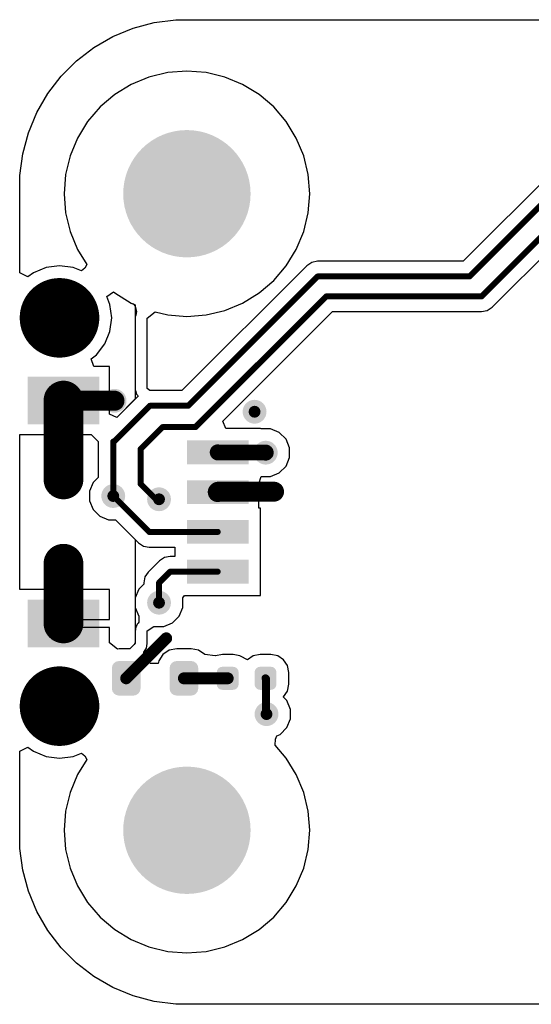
# Model space of a CAD drawing. Header units: inches. Extents: x 0.3 to 40.7, y 0.3 to 25.1.
# Tile 1 of 3: x 0.3 to 13.2, y 0.3 to 25.1. Entities that reach past the tile are written whole.
import ezdxf

# ---------------------------------------------------------------- set-up
doc = ezdxf.new("R2010")
doc.units = ezdxf.units.IN
for name, color, linetype in [('Pad Holes', 156, 'Continuous'), ('TOP', 1, 'Continuous'), ('Via Holes', 16, 'Continuous')]:
    doc.layers.add(name, color=color, linetype=linetype)

# ---------------------------------------------------------------- blocks, each defined once
blk = doc.blocks.new('F_____________1___F_________1_1674')
at = {"layer": 'TOP'}
h = blk.add_hatch(color=1, dxfattribs=at)
edge = h.paths.add_edge_path()
edge.add_arc((0, 0), 0.499999, 0, 360)
for points, const_width in [([(0.499999, 0, 1), (-0.499999, 0, 1)], 1.00000054), ([(-0.7499985, 0, 1), (-0.2499995, 0, 1)], 0.499999), ([(0.2499995, 0, 1), (0.7499985, 0, 1)], 0.499999)]:
    blk.add_lwpolyline(points, format="xyb", close=True, dxfattribs=dict(at, const_width=const_width))
blk = doc.blocks.new('F_____________1___F_________1_1675')
at = {"layer": 'TOP'}
h = blk.add_hatch(color=1, dxfattribs=at)
edge = h.paths.add_edge_path()
edge.add_arc((0, 0), 0.499999, 0, 360)
for points, const_width in [([(0.499999, 0, 1), (-0.499999, 0, 1)], 1.00000054), ([(-0.7499985, 0, 1), (-0.2499995, 0, 1)], 0.499999), ([(0.2499995, 0, 1), (0.7499985, 0, 1)], 0.499999)]:
    blk.add_lwpolyline(points, format="xyb", close=True, dxfattribs=dict(at, const_width=const_width))
blk = doc.blocks.new('SM04B_SRSS_TB_LF__SN__F_________1_1677')
at = {"layer": 'TOP'}
for points in [[(-3.39999701, 2.83750131), (-2.19999687, 2.83750131), (-2.19999687, 1.03750237), (-3.39999701, 1.03750237)], [(2.20000195, 2.83750131), (3.40000209, 2.83750131), (3.40000209, 1.03750237), (2.20000195, 1.03750237)], [(-1.7999964, -1.16249958), (-1.1999976, -1.16249958), (-1.1999976, -2.71249902), (-1.7999964, -2.71249902)], [(-0.7999984, -1.16249958), (-0.1999996, -1.16249958), (-0.1999996, -2.71249902), (-0.7999984, -2.71249902)], [(0.20000468, -1.16249958), (0.80000348, -1.16249958), (0.80000348, -2.71249902), (0.20000468, -2.71249902)], [(1.20000522, -1.16249958), (1.80000402, -1.16249958), (1.80000402, -2.71249902), (1.20000522, -2.71249902)]]:
    blk.add_hatch(color=1, dxfattribs=at).paths.add_polyline_path(points)
blk = doc.blocks.new('LEDC1608X80N_AK_1679')
at = {"layer": 'TOP'}
h = blk.add_hatch(color=1, dxfattribs=at)
edge = h.paths.add_edge_path()
edge.add_arc((-0.54499891, -0.2549982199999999), 0.17999964, 270, 360)
edge.add_line((-0.36499927, -0.2549982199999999), (-0.36499927, 0.2550033))
edge.add_arc((-0.54499891, 0.2550033), 0.17999964, 0, 90)
edge.add_line((-0.54499891, 0.4350029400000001), (-0.9050007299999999, 0.4350029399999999))
edge.add_arc((-0.9050007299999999, 0.2550032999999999), 0.17999964, 90, 180)
edge.add_line((-1.08500037, 0.2550032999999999), (-1.08500037, -0.2549982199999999))
edge.add_arc((-0.9050007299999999, -0.25499822), 0.17999964, 180, 270)
edge.add_line((-0.9050007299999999, -0.43499786), (-0.54499891, -0.43499786))
h = blk.add_hatch(color=1, dxfattribs=at)
edge = h.paths.add_edge_path()
edge.add_arc((0.54499891, 0.2549982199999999), 0.17999964, 90, 180)
edge.add_line((0.36499927, 0.2549982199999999), (0.36499927, -0.2550032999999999))
edge.add_arc((0.54499891, -0.2550033), 0.17999964, 180, 270)
edge.add_line((0.54499891, -0.4350029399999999), (0.9050007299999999, -0.4350029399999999))
edge.add_arc((0.9050007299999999, -0.2550033), 0.17999964, 270, 360)
edge.add_line((1.08500037, -0.2550033), (1.08500037, 0.2549982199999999))
edge.add_arc((0.9050007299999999, 0.2549982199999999), 0.17999964, 0, 90)
edge.add_line((0.9050007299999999, 0.43499786), (0.54499891, 0.43499786))
blk = doc.blocks.new('RES_0402_1680')
at = {"layer": 'TOP'}
h = blk.add_hatch(color=1, dxfattribs=at)
edge = h.paths.add_edge_path()
edge.add_arc((-0.34025205, -0.14975078), 0.14024864, 270, 360)
edge.add_line((-0.20000341, -0.14975078), (-0.20000341, 0.14975078))
edge.add_arc((-0.34025205, 0.14975078), 0.14024864, 0, 90)
edge.add_line((-0.34025205, 0.28999942), (-0.60975367, 0.28999942))
edge.add_arc((-0.60975367, 0.14975078), 0.14024864, 90, 180)
edge.add_line((-0.75000231, 0.14975078), (-0.75000231, -0.14975078))
edge.add_arc((-0.60975367, -0.14975078), 0.14024864, 180, 270)
edge.add_line((-0.60975367, -0.28999942), (-0.34025205, -0.28999942))
h = blk.add_hatch(color=1, dxfattribs=at)
edge = h.paths.add_edge_path()
edge.add_arc((0.34024697, 0.14974824), 0.14024864, 90, 180)
edge.add_line((0.19999833, 0.14974824), (0.19999833, -0.14975332))
edge.add_arc((0.34024697, -0.14975332), 0.14024864, 180, 270)
edge.add_line((0.34024697, -0.29000196), (0.6097485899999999, -0.29000196))
edge.add_arc((0.6097485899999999, -0.14975332), 0.14024864, 270, 360)
edge.add_line((0.74999723, -0.14975332), (0.74999723, 0.14974824))
edge.add_arc((0.6097485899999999, 0.14974824), 0.14024864, 0, 90)
edge.add_line((0.6097485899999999, 0.28999688), (0.34024697, 0.28999688))

msp = doc.modelspace()

# ---------------------------------------------------------------- hatches: boundary and pattern name
at = {"layer": 'Pad Holes'}
h = msp.add_hatch(color=7, dxfattribs=at)
edge = h.paths.add_edge_path()
edge.add_arc((4.500013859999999, 20.68000944), 1.59999934, 0, 360)
h = msp.add_hatch(color=7, dxfattribs=at)
edge = h.paths.add_edge_path()
edge.add_arc((4.500013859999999, 4.68001096), 1.59999934, 0, 360)
at = {"layer": 'TOP'}
h = msp.add_hatch(color=1, dxfattribs=at)
edge = h.paths.add_edge_path()
edge.add_arc((4.500013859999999, 20.68000944), 1.49999954, 0, 360)
h = msp.add_hatch(color=1, dxfattribs=at)
edge = h.paths.add_edge_path()
edge.add_arc((2.6827607, 15.47495508), 0.2999994, 0, 360)
h = msp.add_hatch(color=1, dxfattribs=at)
edge = h.paths.add_edge_path()
edge.add_arc((6.200000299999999, 15.20000008), 0.2999994, 0, 360)
h = msp.add_hatch(color=1, dxfattribs=at)
edge = h.paths.add_edge_path()
edge.add_arc((6.48088366, 14.17149566), 0.2999994, 0, 360)
h = msp.add_hatch(color=1, dxfattribs=at)
edge = h.paths.add_edge_path()
edge.add_arc((2.65002518, 13.08165786), 0.2999994, 0, 360)
h = msp.add_hatch(color=1, dxfattribs=at)
edge = h.paths.add_edge_path()
edge.add_arc((3.80000002, 12.9999994), 0.2999994, 0, 360)
h = msp.add_hatch(color=1, dxfattribs=at)
edge = h.paths.add_edge_path()
edge.add_arc((3.80000002, 10.39999952), 0.2999994, 0, 360)
h = msp.add_hatch(color=1, dxfattribs=at)
edge = h.paths.add_edge_path()
edge.add_arc((6.4999997, 7.600000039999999), 0.2999994, 0, 360)
h = msp.add_hatch(color=1, dxfattribs=at)
edge = h.paths.add_edge_path()
edge.add_arc((4.500013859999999, 4.68001096), 1.49999954, 0, 360)
at = {"layer": 'Via Holes'}
h = msp.add_hatch(color=7, dxfattribs=at)
edge = h.paths.add_edge_path()
edge.add_arc((2.6827607, 15.47495508), 0.1499997, 0, 360)
h = msp.add_hatch(color=7, dxfattribs=at)
edge = h.paths.add_edge_path()
edge.add_arc((6.200000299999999, 15.20000008), 0.1499997, 0, 360)
h = msp.add_hatch(color=7, dxfattribs=at)
edge = h.paths.add_edge_path()
edge.add_arc((6.48088366, 14.17149566), 0.1499997, 0, 360)
h = msp.add_hatch(color=7, dxfattribs=at)
edge = h.paths.add_edge_path()
edge.add_arc((2.65002518, 13.08165786), 0.1499997, 0, 360)
h = msp.add_hatch(color=7, dxfattribs=at)
edge = h.paths.add_edge_path()
edge.add_arc((3.80000002, 12.9999994), 0.1499997, 0, 360)
h = msp.add_hatch(color=7, dxfattribs=at)
edge = h.paths.add_edge_path()
edge.add_arc((3.80000002, 10.39999952), 0.1499997, 0, 360)
h = msp.add_hatch(color=7, dxfattribs=at)
edge = h.paths.add_edge_path()
edge.add_arc((6.4999997, 7.600000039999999), 0.1499997, 0, 360)

# ---------------------------------------------------------------- linework, layer by layer
at = {"layer": 'TOP'}
for p, q in [((3.68002312, 24.98238336), (4.22511982, 25.05414852)), ((4.22511982, 25.05414852), (4.50001132, 25.05414598)), ((4.50001132, 25.05414598), (15.72498506, 25.05415106)), ((2.64101072, 24.62968912), (3.14894722, 24.84008494)), ((3.14894722, 24.84008494), (3.68002312, 24.98238336)), ((2.16487756, 24.35479508), (2.64101072, 24.62968912)), ((1.72869352, 24.02009928), (2.16487756, 24.35479508)), ((1.33992112, 23.63132688), (1.72869352, 24.02009928)), ((4.500013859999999, 23.76451686), (4.01749006, 23.72654132)), ((4.982537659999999, 23.72654132), (4.500013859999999, 23.76451686)), ((1.00522786, 23.19514284), (1.33992112, 23.63132688)), ((3.54684838, 23.61354942), (3.0996763, 23.428325)), ((4.01749006, 23.72654132), (3.54684838, 23.61354942)), ((5.453179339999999, 23.61354942), (4.982537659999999, 23.72654132)), ((5.90035142, 23.428325), (5.453179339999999, 23.61354942)), ((3.0996763, 23.428325), (2.68698472, 23.17542736)), ((6.313043, 23.17542736), (5.90035142, 23.428325)), ((0.7303389, 22.71901984), (1.00522786, 23.19514284)), ((2.68698472, 23.17542736), (2.31893872, 22.86108458)), ((6.681089, 22.86108458), (6.313043, 23.17542736)), ((2.31893872, 22.86108458), (2.00459594, 22.49303858)), ((6.99543178, 22.49303858), (6.681089, 22.86108458)), ((0.5199379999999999, 22.21107572), (0.7303389, 22.71901984)), ((2.00459594, 22.49303858), (1.7516983, 22.080347)), ((7.248329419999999, 22.080347), (6.99543178, 22.49303858)), ((0.37763958, 21.68002014), (0.5199379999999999, 22.21107572)), ((1.7516983, 22.080347), (1.56647388, 21.63317492)), ((7.43355384, 21.63317492), (7.248329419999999, 22.080347)), ((14.72964288, 22.27035678), (11.44163066, 18.98234456)), ((0.30587696, 21.13491582), (0.37763958, 21.68002014)), ((1.56647388, 21.63317492), (1.45348198, 21.16253324)), ((7.546545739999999, 21.16253324), (7.43355384, 21.63317492)), ((0.30587696, 20.86002178), (0.30587696, 21.13491582)), ((1.45348198, 21.16253324), (1.41550644, 20.68000944)), ((7.58452128, 20.68000944), (7.546545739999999, 21.16253324)), ((0.30587696, 18.68791538), (0.30587696, 20.86002178)), ((12.1703592, 17.8283743), (15.15964202, 20.81765712)), ((1.41550644, 20.68000944), (1.45348198, 20.19748564)), ((7.546545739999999, 20.19748564), (7.58452128, 20.68000944)), ((1.45348198, 20.19748564), (1.56647388, 19.72684396)), ((7.43355384, 19.72684396), (7.546545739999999, 20.19748564)), ((1.56647388, 19.72684396), (1.7516983, 19.27967188)), ((7.248329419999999, 19.27967188), (7.43355384, 19.72684396)), ((1.7516983, 19.27967188), (1.984248, 18.90018572)), ((6.99543178, 18.8669803), (7.248329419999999, 19.27967188)), ((0.9606330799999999, 18.82656128), (0.64439292, 18.69557094)), ((1.29999994, 18.87123988), (0.9606330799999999, 18.82656128)), ((1.6393668, 18.82656128), (1.29999994, 18.87123988)), ((1.85206894, 18.7384563), (1.6393668, 18.82656128)), ((1.984248, 18.90018572), (1.932432, 18.8061727)), ((7.511879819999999, 18.8703585), (4.37293512, 15.7314138)), ((6.681089, 18.4989343), (6.99543178, 18.8669803)), ((7.635920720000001, 18.95324124), (7.511879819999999, 18.8703585)), ((7.782237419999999, 18.98234456), (7.635920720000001, 18.95324124)), ((11.44163066, 18.98234456), (7.782237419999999, 18.98234456)), ((0.5058791, 18.58928464), (0.30587696, 18.68791538)), ((0.64439292, 18.69557094), (0.5058791, 18.58928464)), ((1.932432, 18.8061727), (1.85206894, 18.7384563)), ((6.313043, 18.18459152), (6.681089, 18.4989343)), ((2.4863806, 18.09290768), (2.65278108, 18.21380406)), ((2.4863806, 18.09290768), (2.65278108, 18.21380406)), ((2.56653538, 17.8993927), (2.4863806, 18.09290768)), ((2.56653538, 17.8993927), (2.4863806, 18.09290768)), ((2.65278108, 18.21380406), (2.68698472, 18.18459152)), ((2.65278108, 18.21380406), (2.68698472, 18.18459152)), ((2.68698472, 18.18459152), (3.0996763, 17.93169388)), ((2.68698472, 18.18459152), (3.0996763, 17.93169388)), ((5.90035142, 17.93169388), (6.313043, 18.18459152)), ((2.61121398, 17.56002584), (2.56653538, 17.8993927)), ((2.61121398, 17.56002584), (2.56653538, 17.8993927)), ((3.0996763, 17.93169388), (3.15444378, 17.90900914)), ((3.0996763, 17.93169388), (3.20001392, 17.89013186)), ((3.15444378, 17.90900914), (3.16923166, 17.89601958)), ((3.16923166, 17.89601958), (3.19669922, 17.84959092)), ((3.19669922, 17.84959092), (3.23265546, 17.7225452)), ((3.20001392, 17.89013186), (3.20001392, 15.52071318)), ((5.453179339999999, 17.74646946), (5.90035142, 17.93169388)), ((12.0463183, 17.74549156), (12.1703592, 17.8283743)), ((3.21511168, 17.62651034), (3.202132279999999, 17.58657138)), ((3.202132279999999, 17.58657138), (3.20355976, 17.5684434)), ((3.2232981, 17.6676685), (3.21511168, 17.62651034)), ((3.23265546, 17.7225452), (3.2232981, 17.6676685)), ((3.505890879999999, 17.55061768), (3.70589302, 17.70828564)), ((3.70589302, 17.70828564), (4.01749006, 17.63347756)), ((4.01749006, 17.63347756), (4.500013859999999, 17.59550202)), ((4.500013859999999, 17.59550202), (4.982537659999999, 17.63347756)), ((4.982537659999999, 17.63347756), (5.453179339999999, 17.74646946)), ((5.40550862, 14.964791), (8.15710586, 17.71638824)), ((8.15710586, 17.71638824), (11.9000016, 17.71638824)), ((11.9000016, 17.71638824), (12.0463183, 17.74549156)), ((2.56653538, 17.22065898), (2.61121398, 17.56002584)), ((2.56653538, 17.22065898), (2.61121398, 17.56002584)), ((3.20355976, 17.5684434), (3.20001392, 17.55061768)), ((3.20001392, 17.55061768), (3.20001392, 15.78327806)), ((3.505890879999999, 15.78327806), (3.505890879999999, 17.55061768)), ((2.43554504, 16.90441882), (2.56653538, 17.22065898)), ((2.43554504, 16.90441882), (2.56653538, 17.22065898)), ((2.22716852, 16.63285726), (2.43554504, 16.90441882)), ((2.22716852, 16.63285726), (2.43554504, 16.90441882)), ((2.09834988, 16.53401062), (2.22716852, 16.63285726)), ((2.09834988, 16.53401062), (2.22716852, 16.63285726)), ((2.16624154, 16.33401102), (2.09834988, 16.53401062)), ((2.16624154, 16.33401102), (2.09834988, 16.53401062)), ((2.55349756, 16.33401102), (2.16624154, 16.33401102)), ((2.55349756, 16.33401102), (2.16624154, 16.33401102)), ((2.55349756, 15.58001202), (2.55349756, 16.33401102)), ((2.55349756, 15.58001202), (2.55349756, 16.33401102)), ((3.27225406, 15.59295332), (2.73827494, 15.0589742)), ((3.20001392, 15.78327806), (3.20297302, 15.76840382)), ((3.20297302, 15.76840382), (3.20148458, 15.75329336)), ((3.20148458, 15.75329336), (3.2145351, 15.71027592)), ((3.2145351, 15.71027592), (3.2232981, 15.6662247)), ((3.2232981, 15.6662247), (3.23172582, 15.65360852)), ((3.23172582, 15.65360852), (3.23613272, 15.63908734)), ((3.23613272, 15.63908734), (3.2646366, 15.60435284)), ((3.2646366, 15.60435284), (3.27225406, 15.59295332)), ((3.56908862, 15.7314138), (3.505890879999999, 15.78327806)), ((4.37293512, 15.7314138), (3.56908862, 15.7314138)), ((1.29949956, 14.62601342), (1.29949956, 15.48001222)), ((1.29949956, 15.48001222), (1.39949936, 15.48001222)), ((1.29949956, 14.62601342), (1.29949956, 15.48001222)), ((1.29949956, 15.48001222), (1.39949936, 15.48001222)), ((1.39949936, 15.48001222), (1.39949936, 15.58001202)), ((1.39949936, 15.58001202), (2.55349756, 15.58001202)), ((1.39949936, 15.48001222), (1.39949936, 15.58001202)), ((1.39949936, 15.58001202), (2.55349756, 15.58001202)), ((2.55349756, 15.38001242), (1.49949916, 15.38001242)), ((1.49949916, 15.38001242), (1.49949916, 14.62601342)), ((2.55349756, 15.38001242), (1.49949916, 15.38001242)), ((1.49949916, 15.38001242), (1.49949916, 14.62601342)), ((2.55349756, 15.13550948), (2.55349756, 15.38001242)), ((2.55349756, 15.13550948), (2.55349756, 15.38001242)), ((3.20001392, 15.52071318), (2.73827494, 15.0589742)), ((2.73827494, 15.0589742), (2.55349756, 15.13550948)), ((2.73827494, 15.0589742), (2.55349756, 15.13550948)), ((5.4820439, 14.78001362), (5.40550862, 14.964791)), ((0.3058795, 10.73401206), (0.30587696, 14.62601342)), ((0.30587696, 14.62601342), (1.29949956, 14.62601342)), ((0.3058795, 10.73401206), (0.30587696, 14.62601342)), ((0.30587696, 14.62601342), (1.29949956, 14.62601342)), ((1.49949916, 14.62601342), (2.09877152, 14.62601342)), ((1.49949916, 14.62601342), (2.09877152, 14.62601342)), ((2.09877152, 14.62601342), (2.26768152, 14.45000666)), ((2.09877152, 14.62601342), (2.26768152, 14.45000666)), ((6.34949962, 14.78001362), (5.4820439, 14.78001362)), ((6.34949962, 14.77953864), (6.34949962, 14.78001362)), ((6.36153922, 14.77149446), (6.34949962, 14.77953864)), ((6.60023064, 14.77149446), (6.36153922, 14.77149446)), ((6.820755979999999, 14.68015098), (6.60023064, 14.77149446)), ((6.98953898, 14.51136798), (6.820755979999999, 14.68015098)), ((2.26768152, 14.45000666), (2.26768152, 13.54784184)), ((2.26768152, 14.45000666), (2.26768152, 13.54784184)), ((7.08088246, 14.29084264), (6.98953898, 14.51136798)), ((7.08088246, 14.05214868), (7.08088246, 14.29084264)), ((6.98953898, 13.83162334), (7.08088246, 14.05214868)), ((6.60023064, 13.57149686), (6.820755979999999, 13.66284034)), ((6.820755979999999, 13.66284034), (6.98953898, 13.83162334)), ((2.14136986, 13.42153018), (2.05002638, 13.20100484)), ((2.14136986, 13.42153018), (2.05002638, 13.20100484)), ((2.26768152, 13.54784184), (2.14136986, 13.42153018)), ((2.26768152, 13.54784184), (2.14136986, 13.42153018)), ((6.30350022, 13.38671948), (6.36153922, 13.57149686)), ((6.30350022, 13.28001408), (6.30350022, 13.38671948)), ((6.36153922, 13.57149686), (6.60023064, 13.57149686)), ((2.05002638, 13.20100484), (2.05002638, 12.96231088)), ((2.05002638, 13.20100484), (2.05002638, 12.96231088)), ((5.274500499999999, 13.08001448), (5.274500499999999, 13.28001408)), ((5.274500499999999, 13.28001408), (6.30350022, 13.28001408)), ((2.05002638, 12.96231088), (2.14136986, 12.74178554)), ((2.05002638, 12.96231088), (2.14136986, 12.74178554)), ((6.30350022, 13.08001448), (5.274500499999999, 13.08001448)), ((6.30350022, 12.78001), (6.30350022, 13.08001448)), ((2.14136986, 12.74178554), (2.31015286, 12.57300254)), ((2.14136986, 12.74178554), (2.31015286, 12.57300254)), ((6.34949962, 12.78001), (6.30350022, 12.78001)), ((6.34949962, 11.5800124), (6.34949962, 12.78001)), ((2.31015286, 12.57300254), (2.5306782, 12.48165906)), ((2.31015286, 12.57300254), (2.5306782, 12.48165906)), ((2.5306782, 12.48165906), (2.70930878, 12.48165906)), ((2.5306782, 12.48165906), (2.70930878, 12.48165906)), ((2.70930878, 12.48165906), (3.28331576, 11.90765208)), ((2.70930878, 12.48165906), (3.20001392, 11.99095392)), ((3.20001392, 11.99095392), (3.20001392, 10.51937698)), ((3.28331576, 11.90765208), (3.40735666, 11.82476934)), ((3.40735666, 11.82476934), (3.553673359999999, 11.79566602)), ((3.553673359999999, 11.79566602), (3.8949376, 11.79566602)), ((3.8949376, 11.79566602), (3.905001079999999, 11.79766754)), ((3.905001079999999, 11.79766754), (4.19950138, 11.79766754)), ((4.19950138, 11.79766754), (4.19950138, 11.56235686)), ((3.80965456, 11.4503708), (3.52964242, 11.17035866)), ((3.93369546, 11.53325354), (3.80965456, 11.4503708)), ((4.08001216, 11.56235686), (3.93369546, 11.53325354)), ((4.19950138, 11.56235686), (4.08001216, 11.56235686)), ((6.34949962, 10.5800144), (6.34949962, 11.5800124)), ((3.52964242, 11.17035866), (3.44675968, 11.04631776)), ((3.44675968, 11.04631776), (3.41765636, 10.90000106)), ((3.41765636, 10.90000106), (3.41765636, 10.8661835)), ((1.29949956, 10.73401206), (0.3058795, 10.73401206)), ((1.29949956, 10.73401206), (0.3058795, 10.73401206)), ((1.29949956, 9.88001326), (1.29949956, 10.73401206)), ((1.29949956, 9.88001326), (1.29949956, 10.73401206)), ((2.55349756, 10.73401206), (1.49949916, 10.73401206)), ((1.49949916, 10.73401206), (1.49949916, 9.98001306)), ((2.55349756, 10.73401206), (1.49949916, 10.73401206)), ((1.49949916, 10.73401206), (1.49949916, 9.98001306)), ((2.55349756, 9.98001306), (2.55349756, 10.73401206)), ((2.55349756, 9.98001306), (2.55349756, 10.73401206)), ((3.291344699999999, 10.73987184), (3.20000122, 10.5193465)), ((3.41765636, 10.8661835), (3.291344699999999, 10.73987184)), ((3.20001392, 10.51937698), (3.20000122, 10.5193465)), ((3.20000122, 10.5193465), (3.20000122, 10.28065254)), ((3.20000122, 10.5193465), (3.20000122, 10.28065254)), ((4.39999882, 10.51934396), (4.44053722, 10.5800144)), ((4.39999882, 10.28065254), (4.39999882, 10.51934396)), ((4.44053722, 10.5800144), (6.34949962, 10.5800144)), ((3.20000122, 10.28065254), (3.291344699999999, 10.06012974)), ((3.20000122, 10.28065254), (3.20001392, 10.28062206)), ((3.20001392, 10.28062206), (3.20001392, 9.37390302)), ((4.30865534, 10.0601272), (4.39999882, 10.28065254)), ((1.49949916, 9.98001306), (2.55349756, 9.98001306)), ((1.49949916, 9.98001306), (2.55349756, 9.98001306)), ((3.28960226, 9.908679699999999), (3.27286366, 9.883630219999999)), ((3.291344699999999, 10.06012974), (3.28960226, 9.908679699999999)), ((4.139872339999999, 9.8913442), (4.30865534, 10.0601272)), ((1.39949936, 9.88001326), (1.29949956, 9.88001326)), ((1.39949936, 9.88001326), (1.29949956, 9.88001326)), ((1.39949936, 9.78001346), (1.39949936, 9.88001326)), ((1.39949936, 9.78001346), (1.39949936, 9.88001326)), ((2.55349756, 9.78001346), (1.39949936, 9.78001346)), ((2.55349756, 9.78001346), (1.39949936, 9.78001346)), ((2.55349756, 9.39317908), (2.55349756, 9.78001346)), ((2.55349756, 9.39317908), (2.55349756, 9.78001346)), ((3.20588894, 9.72193128), (3.20001392, 9.692393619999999)), ((3.20001392, 9.692393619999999), (3.20001392, 9.40401472)), ((3.21742308, 9.77990932), (3.20588894, 9.752065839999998)), ((3.20588894, 9.752065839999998), (3.20588894, 9.72193128)), ((3.2232981, 9.809446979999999), (3.21742308, 9.77990932)), ((3.240031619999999, 9.83449138), (3.2232981, 9.809446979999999)), ((3.25156322, 9.86232978), (3.240031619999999, 9.83449138)), ((3.27286366, 9.883630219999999), (3.25156322, 9.86232978)), ((3.505890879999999, 9.692393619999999), (3.67218468, 9.80350846)), ((3.505890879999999, 9.37391572), (3.505890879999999, 9.692393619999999)), ((3.67218468, 9.80350846), (3.68065304, 9.80000072)), ((3.68065304, 9.80000072), (3.919347, 9.80000072)), ((3.919347, 9.80000072), (4.139872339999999, 9.8913442)), ((2.7534997, 9.23617406), (2.55349756, 9.39317908)), ((2.7534997, 9.23617406), (2.55349756, 9.39317908)), ((2.79500076, 9.24442906), (2.7534997, 9.23617406)), ((2.79500076, 9.24442906), (2.7534997, 9.23617406)), ((3.07053996, 9.24442906), (2.79500076, 9.24442906)), ((3.07053996, 9.24442906), (2.79500076, 9.24442906)), ((3.20001392, 9.37390302), (3.07053996, 9.24442906)), ((3.17871348, 9.35260258), (3.07053996, 9.24442906)), ((3.19447926, 9.37620172), (3.17871348, 9.35260258)), ((3.20001392, 9.40401472), (3.19447926, 9.37620172)), ((3.41630254, 9.15761694), (3.4826067, 9.25684966)), ((3.42212422, 9.09850352), (3.41630254, 9.15761694)), ((3.4826067, 9.25684966), (3.50589342, 9.37390302)), ((3.50589342, 9.37390302), (3.505890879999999, 9.37391572)), ((4.057713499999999, 9.207169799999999), (3.898940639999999, 9.10108162)), ((4.245000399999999, 9.244423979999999), (4.057713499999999, 9.207169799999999)), ((4.60499968, 9.244423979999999), (4.245000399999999, 9.244423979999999)), ((4.79228658, 9.207169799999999), (4.60499968, 9.244423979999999)), ((4.951056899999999, 9.10108416), (4.79228658, 9.207169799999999)), ((3.46789502, 9.06792192), (3.42212422, 9.09850352)), ((3.56381812, 8.924363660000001), (3.46789502, 9.06792192)), ((3.574590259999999, 8.870203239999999), (3.56381812, 8.924363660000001)), ((3.79285246, 8.94230876), (3.77850908, 8.870203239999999)), ((3.898940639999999, 9.10108162), (3.79285246, 8.94230876)), ((5.214071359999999, 9.0615389), (4.951056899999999, 9.10108416)), ((5.21847064, 9.06447768), (5.214071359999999, 9.0615389)), ((5.3902483, 9.098645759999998), (5.21847064, 9.06447768)), ((5.65974738, 9.098645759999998), (5.3902483, 9.098645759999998)), ((5.83152504, 9.06447768), (5.65974738, 9.098645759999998)), ((5.842449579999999, 9.05717772), (5.83152504, 9.06447768)), ((6.022850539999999, 8.96717028), (5.842449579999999, 9.05717772)), ((6.168471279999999, 9.064475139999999), (6.022850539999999, 8.96717028)), ((6.34024894, 9.09864322), (6.168471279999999, 9.064475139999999)), ((6.609748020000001, 9.09864322), (6.34024894, 9.09864322)), ((6.781525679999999, 9.064475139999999), (6.609748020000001, 9.09864322)), ((6.927148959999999, 8.96717028), (6.781525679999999, 9.064475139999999)), ((7.02445382, 8.821546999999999), (6.927148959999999, 8.96717028)), ((3.77850908, 8.870203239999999), (3.574590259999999, 8.870203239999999)), ((7.058621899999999, 8.64976934), (7.02445382, 8.821546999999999)), ((7.058621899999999, 8.35026778), (7.058621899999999, 8.64976934)), ((6.927151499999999, 8.03286938), (7.02445382, 8.17849012)), ((7.02445382, 8.17849012), (7.058621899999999, 8.35026778)), ((6.926120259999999, 8.022407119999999), (6.927151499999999, 8.03286938)), ((7.008655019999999, 7.93987236), (6.926120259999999, 8.022407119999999)), ((7.099998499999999, 7.71934702), (7.008655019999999, 7.93987236)), ((7.099998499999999, 7.48065306), (7.099998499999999, 7.71934702)), ((7.008655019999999, 7.26012772), (7.099998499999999, 7.48065306)), ((6.839872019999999, 7.091344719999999), (7.008655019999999, 7.26012772)), ((6.71388802, 6.822681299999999), (6.72271198, 6.96645546)), ((6.72271198, 6.96645546), (6.758774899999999, 7.057753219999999)), ((6.758774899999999, 7.057753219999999), (6.839872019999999, 7.091344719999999)), ((0.3058795, 6.6721101), (0.5058791, 6.770738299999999)), ((0.5058791, 6.770738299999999), (0.64439292, 6.664454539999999)), ((6.99543178, 6.4930401), (6.71388802, 6.822681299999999)), ((0.3058795, 4.50000116), (0.3058795, 6.6721101)), ((0.64439292, 6.664454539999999), (0.9606330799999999, 6.533464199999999)), ((0.9606330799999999, 6.533464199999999), (1.29999994, 6.4887856)), ((1.29999994, 6.4887856), (1.6393668, 6.533464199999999)), ((1.6393668, 6.533464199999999), (1.85207148, 6.621569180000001)), ((1.98425054, 6.459839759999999), (1.7516983, 6.08034852)), ((1.85207148, 6.621569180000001), (1.9324574, 6.553829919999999)), ((1.9324574, 6.553829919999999), (1.98425054, 6.459839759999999)), ((7.248329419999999, 6.08034852), (6.99543178, 6.4930401)), ((1.7516983, 6.08034852), (1.56647388, 5.63317644)), ((7.43355384, 5.63317644), (7.248329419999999, 6.08034852)), ((1.56647388, 5.63317644), (1.45348198, 5.16253476)), ((7.546545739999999, 5.16253476), (7.43355384, 5.63317644)), ((1.45348198, 5.16253476), (1.41550644, 4.68001096)), ((7.58452128, 4.68001096), (7.546545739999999, 5.16253476)), ((0.3058795, 4.22510458), (0.3058795, 4.50000116)), ((1.41550644, 4.68001096), (1.45348198, 4.19748716)), ((7.546545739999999, 4.19748716), (7.58452128, 4.68001096)), ((0.37764212, 3.68001296), (0.3058795, 4.22510458)), ((1.45348198, 4.19748716), (1.56647388, 3.72684548)), ((7.43355384, 3.72684548), (7.546545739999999, 4.19748716)), ((1.56647388, 3.72684548), (1.7516983, 3.2796734)), ((7.248329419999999, 3.2796734), (7.43355384, 3.72684548)), ((0.51994054, 3.1489396), (0.37764212, 3.68001296)), ((1.7516983, 3.2796734), (2.00459594, 2.86698182)), ((6.99543178, 2.86698182), (7.248329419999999, 3.2796734)), ((0.7303389, 2.64099802), (0.51994054, 3.1489396)), ((2.00459594, 2.86698182), (2.31893872, 2.49893582)), ((6.681089, 2.49893582), (6.99543178, 2.86698182)), ((1.00523294, 2.16486486), (0.7303389, 2.64099802)), ((2.31893872, 2.49893582), (2.68698472, 2.18459304)), ((6.313043, 2.18459304), (6.681089, 2.49893582)), ((1.33992112, 1.72869098), (1.00523294, 2.16486486)), ((2.68698472, 2.18459304), (3.0996763, 1.9316954)), ((5.90035142, 1.9316954), (6.313043, 2.18459304)), ((3.0996763, 1.9316954), (3.54684838, 1.74647098)), ((3.54684838, 1.74647098), (4.01749006, 1.63347908)), ((4.982537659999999, 1.63347908), (5.453179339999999, 1.74647098)), ((5.453179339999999, 1.74647098), (5.90035142, 1.9316954)), ((1.72870368, 1.33990842), (1.33992112, 1.72869098)), ((4.01749006, 1.63347908), (4.500013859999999, 1.59550354)), ((4.500013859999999, 1.59550354), (4.982537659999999, 1.63347908)), ((2.16488772, 1.00521516), (1.72870368, 1.33990842)), ((2.64101072, 0.7303261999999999), (2.16488772, 1.00521516)), ((3.1489523, 0.51992784), (2.64101072, 0.7303261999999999)), ((3.68002058, 0.37762942), (3.1489523, 0.51992784)), ((4.22511982, 0.3058668), (3.68002058, 0.37762942)), ((4.5000164, 0.3058642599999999), (4.22511982, 0.3058668)), ((15.72498252, 0.3058668), (4.5000164, 0.3058642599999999))]:
    msp.add_line(p, q, dxfattribs=at)
for points, const_width in [([(11.6000022, 18.6000009), (15.00000048, 21.99999918)], 0.1499997), ([(11.9000016, 18.0987319), (15.00127048, 21.20000078)], 0.1499997), ([(4.531306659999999, 15.34907014), (7.782237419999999, 18.6000009)], 0.1499997), ([(7.782237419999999, 18.6000009), (11.6000022, 18.6000009)], 0.1499997), ([(4.71300048, 14.81299806), (7.99873432, 18.0987319)], 0.1499997), ([(7.99873432, 18.0987319), (11.9000016, 18.0987319)], 0.1499997), ([(1.39949936, 13.49949802), (1.39949936, 15.48001222)], 1.00000054), ([(1.39949936, 15.48001222), (2.67770356, 15.48001222)], 0.499999), ([(2.67770356, 15.48001222), (2.6827607, 15.47495508)], 0.499999), ([(2.66002516, 14.44000922), (3.56908608, 15.34907014)], 0.1499997), ([(3.56908608, 15.34907014), (4.531306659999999, 15.34907014)], 0.1499997), ([(3.3370012, 14.26193998), (3.88805928, 14.81299806)], 0.1499997), ([(3.88805928, 14.81299806), (4.71300048, 14.81299806)], 0.1499997), ([(2.65002518, 13.08165786), (2.65002518, 14.4500092)], 0.1499997), ([(5.274500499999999, 14.18001482), (5.27876008, 14.17575524)], 0.3999992), ([(5.27876008, 14.17575524), (6.476624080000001, 14.17575524)], 0.3999992), ([(6.476624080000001, 14.17575524), (6.48088366, 14.17149566)], 0.3999992), ([(3.3370012, 13.38553076), (3.3370012, 14.26193998)], 0.1499997), ([(3.3370012, 13.38553076), (3.72253256, 12.9999994)], 0.1499997), ([(5.274500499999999, 13.18001428), (5.28449286, 13.19000664)], 0.499999), ([(5.28449286, 13.19000664), (6.69000694, 13.19000664)], 0.499999), ([(2.65002518, 13.08165786), (3.553673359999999, 12.17800968)], 0.1499997), ([(3.72253256, 12.9999994), (3.80000002, 12.9999994)], 0.1499997), ([(3.553673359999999, 12.17800968), (3.8949376, 12.17800968)], 0.1499997), ([(3.8949376, 12.17800968), (3.89693912, 12.1800112)], 0.1499997), ([(3.89693912, 12.1800112), (5.274500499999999, 12.1800112)], 0.1499997), ([(1.39949936, 9.88001326), (1.39949936, 11.37948194)], 1.00000054), ([(3.80000002, 10.90000106), (4.08001216, 11.1800132)], 0.1499997), ([(4.08001216, 11.1800132), (5.274500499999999, 11.1800132)], 0.1499997), ([(3.80000002, 10.39999952), (3.80000002, 10.90000106)], 0.1499997), ([(2.9750004, 8.50002618), (3.97998188, 9.50500766)], 0.2999994), ([(4.42500004, 8.5000211), (5.52499784, 8.5000211)], 0.2999994), ([(6.47500356, 8.50002364), (6.48750036, 8.487526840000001)], 0.1999996), ([(6.48750036, 7.612499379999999), (6.48750036, 8.487526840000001)], 0.1999996), ([(6.48750036, 7.612499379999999), (6.4999997, 7.600000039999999)], 0.1999996)]:
    msp.add_lwpolyline(points, dxfattribs=dict(at, const_width=const_width))
for points, const_width in [([(7.744736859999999, 18.6000009, 1), (7.81973798, 18.6000009, 1)], 0.07499858), ([(7.744736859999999, 18.6000009, 1), (7.81973798, 18.6000009, 1)], 0.07499858), ([(11.56250164, 18.6000009, 1), (11.63750276, 18.6000009, 1)], 0.07499858), ([(11.56250164, 18.6000009, 1), (11.63750276, 18.6000009, 1)], 0.07499858), ([(7.96123376, 18.0987319, 1), (8.036234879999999, 18.0987319, 1)], 0.07499858), ([(7.96123376, 18.0987319, 1), (8.036234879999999, 18.0987319, 1)], 0.07499858), ([(11.86250104, 18.0987319, 1), (11.93750216, 18.0987319, 1)], 0.07499858), ([(11.86250104, 18.0987319, 1), (11.93750216, 18.0987319, 1)], 0.07499858), ([(1.14949986, 15.48001222, 1), (1.64949886, 15.48001222, 1)], 0.499999), ([(1.27450088, 15.48001222, 1), (1.52449784, 15.48001222, 1)], 0.2499995), ([(2.55270508, 15.48001222, 1), (2.80270204, 15.48001222, 1)], 0.2499995), ([(2.55270508, 15.48001222, 1), (2.80270204, 15.48001222, 1)], 0.2499995), ([(2.55776222, 15.47495508, 1), (2.80775918, 15.47495508, 1)], 0.2499995), ([(3.53158552, 15.34907014, 1), (3.60658664, 15.34907014, 1)], 0.07499858), ([(3.53158552, 15.34907014, 1), (3.60658664, 15.34907014, 1)], 0.07499858), ([(4.4938061, 15.34907014, 1), (4.568807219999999, 15.34907014, 1)], 0.07499858), ([(4.4938061, 15.34907014, 1), (4.568807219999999, 15.34907014, 1)], 0.07499858), ([(3.85055872, 14.81299806, 1), (3.92555984, 14.81299806, 1)], 0.07499858), ([(3.85055872, 14.81299806, 1), (3.92555984, 14.81299806, 1)], 0.07499858), ([(4.67549992, 14.81299806, 1), (4.75050104, 14.81299806, 1)], 0.07499858), ([(4.67549992, 14.81299806, 1), (4.75050104, 14.81299806, 1)], 0.07499858), ([(2.61252462, 14.4500092, 1), (2.68752574, 14.4500092, 1)], 0.07499858), ([(2.6225246, 14.44000922, 1), (2.69752572, 14.44000922, 1)], 0.07499858), ([(5.174500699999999, 14.18001482, 1), (5.374500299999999, 14.18001482, 1)], 0.1999996), ([(5.17876028, 14.17575524, 1), (5.37875988, 14.17575524, 1)], 0.1999996), ([(5.17876028, 14.17575524, 1), (5.37875988, 14.17575524, 1)], 0.1999996), ([(6.37662428, 14.17575524, 1), (6.57662388, 14.17575524, 1)], 0.1999996), ([(6.37662428, 14.17575524, 1), (6.57662388, 14.17575524, 1)], 0.1999996), ([(6.380883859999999, 14.17149566, 1), (6.580883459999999, 14.17149566, 1)], 0.1999996), ([(3.29950064, 14.26193998, 1), (3.37450176, 14.26193998, 1)], 0.07499858), ([(3.29950064, 14.26193998, 1), (3.37450176, 14.26193998, 1)], 0.07499858), ([(1.14949986, 13.49949802, 1), (1.64949886, 13.49949802, 1)], 0.499999), ([(3.29950064, 13.38553076, 1), (3.37450176, 13.38553076, 1)], 0.07499858), ([(3.29950064, 13.38553076, 1), (3.37450176, 13.38553076, 1)], 0.07499858), ([(5.14950202, 13.18001428, 1), (5.39949898, 13.18001428, 1)], 0.2499995), ([(5.15949438, 13.19000664, 1), (5.40949134, 13.19000664, 1)], 0.2499995), ([(5.15949438, 13.19000664, 1), (5.40949134, 13.19000664, 1)], 0.2499995), ([(6.56500846, 13.19000664, 1), (6.81500542, 13.19000664, 1)], 0.2499995), ([(2.61252462, 13.08165786, 1), (2.68752574, 13.08165786, 1)], 0.07499858), ([(2.61252462, 13.08165786, 1), (2.68752574, 13.08165786, 1)], 0.07499858), ([(3.685032, 12.9999994, 1), (3.76003312, 12.9999994, 1)], 0.07499858), ([(3.685032, 12.9999994, 1), (3.76003312, 12.9999994, 1)], 0.07499858), ([(3.76249946, 12.9999994, 1), (3.837500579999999, 12.9999994, 1)], 0.07499858), ([(3.5161728, 12.17800968, 1), (3.59117392, 12.17800968, 1)], 0.07499858), ([(3.5161728, 12.17800968, 1), (3.59117392, 12.17800968, 1)], 0.07499858), ([(3.85743704, 12.17800968, 1), (3.93243816, 12.17800968, 1)], 0.07499858), ([(3.85743704, 12.17800968, 1), (3.93243816, 12.17800968, 1)], 0.07499858), ([(3.85943856, 12.1800112, 1), (3.93443968, 12.1800112, 1)], 0.07499858), ([(3.85943856, 12.1800112, 1), (3.93443968, 12.1800112, 1)], 0.07499858), ([(5.23699994, 12.1800112, 1), (5.31200106, 12.1800112, 1)], 0.07499858), ([(1.14949986, 11.37948194, 1), (1.64949886, 11.37948194, 1)], 0.499999), ([(4.042511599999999, 11.1800132, 1), (4.11751272, 11.1800132, 1)], 0.07499858), ([(4.042511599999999, 11.1800132, 1), (4.11751272, 11.1800132, 1)], 0.07499858), ([(5.23699994, 11.1800132, 1), (5.31200106, 11.1800132, 1)], 0.07499858), ([(3.76249946, 10.90000106, 1), (3.837500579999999, 10.90000106, 1)], 0.07499858), ([(3.76249946, 10.90000106, 1), (3.837500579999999, 10.90000106, 1)], 0.07499858), ([(3.76249946, 10.39999952, 1), (3.837500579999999, 10.39999952, 1)], 0.07499858), ([(1.14949986, 9.88001326, 1), (1.64949886, 9.88001326, 1)], 0.499999), ([(3.9049833, 9.50500766, 1), (4.05498046, 9.50500766, 1)], 0.1499997), ([(2.90000182, 8.50002618, 1), (3.04999898, 8.50002618, 1)], 0.1499997), ([(4.35000146, 8.5000211, 1), (4.49999862, 8.5000211, 1)], 0.1499997), ([(5.44999926, 8.5000211, 1), (5.59999642, 8.5000211, 1)], 0.1499997), ([(6.425003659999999, 8.50002364, 1), (6.52500346, 8.50002364, 1)], 0.0999998), ([(6.437500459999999, 8.487526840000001, 1), (6.53750026, 8.487526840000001, 1)], 0.0999998), ([(6.437500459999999, 8.487526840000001, 1), (6.53750026, 8.487526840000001, 1)], 0.0999998), ([(6.437500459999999, 7.612499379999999, 1), (6.53750026, 7.612499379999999, 1)], 0.0999998), ([(6.437500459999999, 7.612499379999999, 1), (6.53750026, 7.612499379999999, 1)], 0.0999998), ([(6.449999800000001, 7.600000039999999, 1), (6.5499996, 7.600000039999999, 1)], 0.0999998)]:
    msp.add_lwpolyline(points, format="xyb", close=True, dxfattribs=dict(at, const_width=const_width))

# ---------------------------------------------------------------- block references
for name, p, rotation in [('F_____________1___F_________1_1675', (1.29999994, 17.56002584), 270), ('SM04B_SRSS_TB_LF__SN__F_________1_1677', (3.3370012, 12.6800102), 90), ('LEDC1608X80N_AK_1679', (3.70000022, 8.50002364), 180), ('F_____________1___F_________1_1674', (1.29999994, 7.799999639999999), 270), ('RES_0402_1680', (5.999995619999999, 8.50001856), 180)]:
    msp.add_blockref(name, p, dxfattribs=dict(rotation=rotation))

doc.saveas('drawing.dxf')
